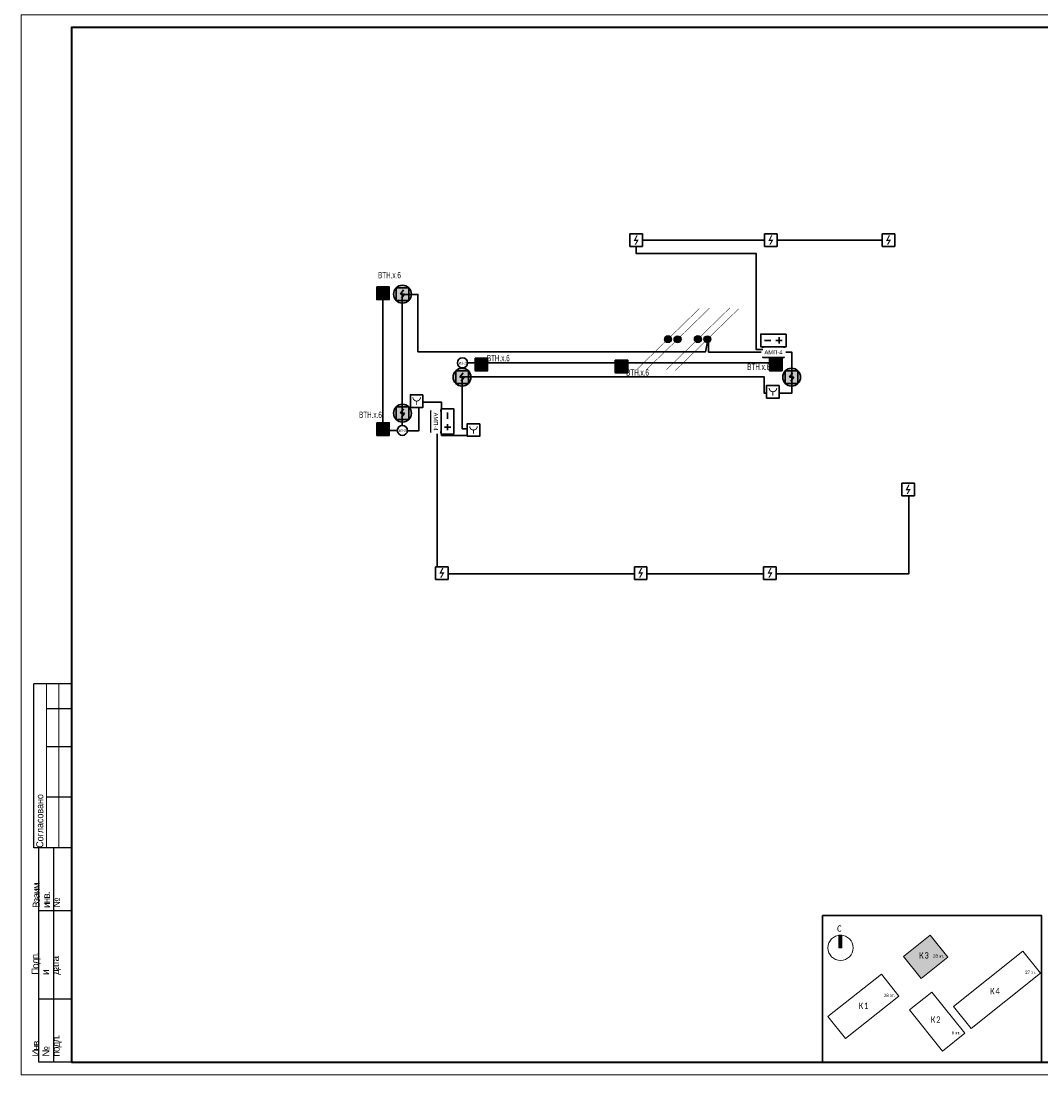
# Model space of a CAD drawing. Header units: millimetres. Extents: x -195178 to 1761886, y 140622 to 301105.
# Tile 40 of 131: x 299424 to 339805, y 182305 to 224055. Entities that reach past the tile are written whole.
import ezdxf
from ezdxf.enums import TextEntityAlignment as Align

# ---------------------------------------------------------------- set-up
doc = ezdxf.new("R2010")
doc.units = ezdxf.units.MM
doc.set_wipeout_variables(frame=1)
doc.linetypes.add('CONTINOUS', pattern=[0])
doc.layers.get('Defpoints').update_dxf_attribs({"color": 252})
doc.layers.add('0_S_Grey_01', color=9, linetype='Continuous', lineweight=5, true_color=0x808080)
for name, color, linetype in [('EI_HATCH_GALV', 7, 'Continuous'), ('АПС', 5, 'Continuous'), ('ПС', 1, 'Continuous'), ('формат', 250, 'Continuous')]:
    doc.layers.add(name, color=color, linetype=linetype)
for name, color, linetype, lineweight in [('format-line3', 7, 'Continuous', 13), ('RC-Извещатели_пожарные', 1, 'Continuous', 30), ('Рамка', 7, 'Continuous', 18), ('СС-011-ПОЖ-СИГНАЛИЗАЦИЯ', 1, 'Continuous', 30), ('Типовые аннотации', 252, 'Continuous', 5), ('УГО АПС и АПЗ$0$_АПС_Оборудование', 1, 'Continuous', 30), ('УГО АПС и АПЗ$0$СС-011-ПОЖ-СИГНАЛИЗАЦИЯ', 1, 'Continuous', 30)]:
    doc.layers.add(name, color=color, linetype=linetype, lineweight=lineweight)
doc.styles.add('1111', font='ARIALN.TTF')
doc.styles.add('Arial', font='arial.ttf', dxfattribs={"width": 0.9, "height": 700})
doc.styles.add('Arial Narrow', font='ARIALN.TTF', dxfattribs={"width": 0.9, "height": 600})
doc.styles.add('Arial_2', font='arial.ttf', dxfattribs={"width": 0.9, "height": 400})
doc.styles.add('Calibri Light_10', font='calibril.ttf', dxfattribs={"height": 1})
doc.styles.add('Calibri Light_9', font='isocpeur.ttf', dxfattribs={"width": 0.8, "height": 2})
doc.styles.get("Standard").update_dxf_attribs({"font": 'isocpeur.ttf', "width": 0.9})
doc.styles.add('УГО АПС и АПЗ$0$Reserve SS', font='arial.ttf', dxfattribs={"height": 2.5})

# ---------------------------------------------------------------- blocks, each defined once
blk = doc.blocks.new('*U29')
for p, q in [((-574, 155), (-589, 155)), ((-589, 90), (-589, 155)), ((-574, 145), (-584, 145)), ((-574, 130), (-584, 130)), ((-574, 110), (-584, 110)), ((-587, 90), (-589, 90)), ((-587, 5), (-587, 90)), ((-574, 90), (-587, 90)), ((-581, 5), (-581, 90)), ((-574, 65), (-587, 65)), ((-574, 30), (-587, 30)), ((-574, 5), (-587, 5))]:
    blk.add_line(p, q)
at = {"color": 0, "lineweight": 0}
blk.add_lwpolyline([(-594, 0), (0, 0), (0, 420), (-594, 420)], close=True, dxfattribs=at)
at = {"lineweight": 40}
blk.add_lwpolyline([(-574, 5), (-5, 5), (-5, 415), (-574, 415)], close=True, dxfattribs=at)
at = {"layer": 'format-line3', "linetype": 'ByBlock'}
for p, q in [((-584, 90), (-584, 155)), ((-579, 90), (-579, 155))]:
    blk.add_line(p, q, dxfattribs=at)
at = {"style": 'Arial', "width": 0.9}
blk.add_text('Формат:', height=2.8, dxfattribs=at).set_placement((-53.97, 1.25))
at = {"char_height": 2.8, "width": 0.2, "attachment_point": 4, "rotation": 90, "line_spacing_factor": 0.857143, "style": 'Arial'}
for s, insert in [('{\\W0.45993; }Согласовано', (-586.58, 90)), ('{\\W0.62543;\\T0.75; \\W1;Взаим. инв. №}', (-584, 66.14)), ('{\\W0.5838;\\T0.8; \\W1;Подп. и дата}', (-584, 39.63)), ('{\\W0.5838;\\T0.8; \\W1;Инв. № подл.}', (-583.77, 7.25))]:
    blk.add_mtext(s, dxfattribs=dict(at, insert=insert))
at = {"style": 'Arial', "width": 0.9, "flags": 8}
blk.add_attdef('FORMAT', (-36.87, 1.26), '', height=2.8, dxfattribs=at)
blk = doc.blocks.new('0_AS_SLK8_BUG_2000 - 0_AS_SLK8_BUG_2000-4765957-Надземная часть_ Корпус 3_ План 1 этажа на отм_-1_640')
at = {"layer": 'Типовые аннотации'}
blk.add_hatch(color=256, dxfattribs=at).paths.add_polyline_path([(-64.89, 34.73), (-65.89, 34.73), (-65.89, 38.73), (-64.89, 38.73)])
at = {"layer": 'Типовые аннотации', "true_color": 0xc0c0c0}
blk.add_hatch(color=9, dxfattribs=at).paths.add_polyline_path([(-31.32, 31.77), (-39.81, 25.01), (-45.35, 31.98), (-36.87, 38.73)])
at = {"layer": '0_S_Grey_01'}
for p, q in [((-36.87, 38.73), (-45.35, 31.98)), ((-31.32, 31.77), (-36.87, 38.73)), ((-7.52, 33.66), (-29.5, 16.16)), ((-1.97, 26.7), (-7.52, 33.66)), ((-45.35, 31.98), (-39.81, 25.01)), ((-39.81, 25.01), (-31.32, 31.77)), ((-52.36, 26.4), (-69.29, 12.92)), ((-46.81, 19.44), (-52.36, 26.4)), ((-23.96, 9.19), (-1.97, 26.7)), ((-36.33, 20.72), (-43.41, 15.08)), ((-25.91, 7.64), (-36.33, 20.72)), ((-63.75, 5.95), (-46.81, 19.44)), ((-43.41, 15.08), (-32.99, 2)), ((-29.5, 16.16), (-23.96, 9.19)), ((-69.29, 12.92), (-63.75, 5.95)), ((-32.99, 2), (-25.91, 7.64))]:
    blk.add_line(p, q, dxfattribs=at)
at = {"layer": 'Типовые аннотации'}
for p, q in [((-64.89, 38.73), (-65.89, 38.73)), ((-65.89, 38.73), (-65.89, 34.73)), ((-64.89, 34.73), (-64.89, 38.73)), ((-36.87, 38.73), (-45.35, 31.98)), ((-31.32, 31.77), (-36.87, 38.73)), ((-65.89, 34.73), (-64.89, 34.73)), ((-45.35, 31.98), (-39.81, 25.01)), ((-39.81, 25.01), (-31.32, 31.77))]:
    blk.add_line(p, q, dxfattribs=at)
blk.add_circle((-65.29, 34.73), 4, dxfattribs=at)
at = {"layer": 'Типовые аннотации', "attachment_point": 1}
for s, insert, char_height, width, style in [('\\fCalibri Light|b0|i0|c204|p34|;C', (-66.38, 41.84), 2, 2.0844, 'Calibri Light_9'), ('\\fCalibri Light|b0|i0|c204|p34|;К', (-40.4, 33.34), 2, 2.0844, 'Calibri Light_9'), ('\\fCalibri Light|b0|i0|c204|p34|;3', (-38.68, 33.34), 2, 1.9241, 'Calibri Light_9'), ('28 ', (-36.05, 32.61), 1, 2.3249, 'Calibri Light_10'), ('эт', (-34.13, 32.61), 1, 1.6034, 'Calibri Light_10'), ('\\fCalibri Light|b0|i0|c204|p34|;.', (-32.81, 32.61), 1, 0.481, 'Calibri Light_10')]:
    blk.add_mtext(s, dxfattribs=dict(at, insert=insert, char_height=char_height, width=width, style=style))
at = {"layer": 'Типовые аннотации', "color": 8, "true_color": 0x808080, "attachment_point": 1}
for s, insert, char_height, width, style in [('\\fCalibri Light|b0|i0|c204|p34|;К', (-40.4, 33.34), 2, 2.0844, 'Calibri Light_9'), ('\\fCalibri Light|b0|i0|c204|p34|;3', (-38.68, 33.34), 2, 1.9241, 'Calibri Light_9'), ('28 ', (-36.05, 32.61), 1, 2.3249, 'Calibri Light_10'), ('эт', (-34.13, 32.61), 1, 1.6034, 'Calibri Light_10'), ('\\fCalibri Light|b0|i0|c204|p34|;.', (-32.81, 32.61), 1, 0.481, 'Calibri Light_10'), ('27 ', (-6.86, 27.48), 1, 2.3249, 'Calibri Light_10'), ('эт', (-4.95, 27.48), 1, 1.6034, 'Calibri Light_10'), ('\\fCalibri Light|b0|i0|c204|p34|;.', (-3.62, 27.48), 1, 0.481, 'Calibri Light_10'), ('28 ', (-51.61, 20.15), 1, 2.3249, 'Calibri Light_10'), ('\\fCalibri Light|b0|i0|c204|p34|;К', (-17.93, 22.01), 2, 2.0844, 'Calibri Light_9'), ('\\fCalibri Light|b0|i0|c204|p34|;4', (-16.21, 22.01), 2, 1.9241, 'Calibri Light_9'), ('\\fCalibri Light|b0|i0|c204|p34|;К', (-59.56, 17.39), 2, 2.0844, 'Calibri Light_9'), ('\\fCalibri Light|b0|i0|c204|p34|;1', (-57.84, 17.39), 2, 1.9241, 'Calibri Light_9'), ('эт', (-49.69, 20.15), 1, 1.6034, 'Calibri Light_10'), ('\\fCalibri Light|b0|i0|c204|p34|;.', (-48.37, 20.15), 1, 0.481, 'Calibri Light_10'), ('\\fCalibri Light|b0|i0|c204|p34|;К', (-36.69, 12.98), 2, 2.0844, 'Calibri Light_9'), ('\\fCalibri Light|b0|i0|c204|p34|;2', (-34.97, 12.98), 2, 1.9241, 'Calibri Light_9'), ('6 ', (-30.11, 8.34), 1, 1.3629, 'Calibri Light_10'), ('эт', (-28.99, 8.34), 1, 1.6034, 'Calibri Light_10'), ('\\fCalibri Light|b0|i0|c204|p34|;.', (-27.67, 8.34), 1, 0.481, 'Calibri Light_10')]:
    blk.add_mtext(s, dxfattribs=dict(at, insert=insert, char_height=char_height, width=width, style=style))
blk = doc.blocks.new('УГО АПС и АПЗ$0$Источник бесперебойного питания v4')
blk.add_wipeout([(0, 5), (10, 5), (10, 0), (0, 0)])
for p, q in [((4, 2.5), (1.5, 2.5)), ((2.75, 3.75), (2.75, 1.25)), ((8.5, 2.5), (6, 2.5))]:
    blk.add_line(p, q)
blk.add_lwpolyline([(0, 0), (10, 0), (10, 5), (0, 5)], close=True)
at = {"style": 'УГО АПС и АПЗ$0$Reserve SS', "flags": 8}
blk.add_attdef('КОЛИЧЕСТВО', (10.26, 5.28), '', height=2.5, dxfattribs=at)
blk = doc.blocks.new('АМП-4')
at = {"color": 1}
blk.add_wipeout([(349424, -74023), (349424, -73183), (349844, -73183), (349844, -74023)], dxfattribs=at)
at = {"layer": 'АПС', "color": 1, "lineweight": 30, "ltscale": 200}
blk.add_lwpolyline([(349424, -73183), (349424, -74023), (349844, -74023), (349844, -73183)], close=True, dxfattribs=at)
at = {"layer": 'АПС', "color": 0, "lineweight": 30, "ltscale": 200, "insert": (349645, -73599), "char_height": 168, "width": 801.95, "attachment_point": 5, "rotation": 90, "style": 'Arial_2', "bg_fill": 2}
blk.add_mtext('АМП-4', dxfattribs=at)
blk = doc.blocks.new('RC-UGO-IRA-01')
blk.add_wipeout([(2.5, 2.5), (2.5, -2.5), (-2.5, -2.5), (-2.5, 2.5)]).dxf.layer = 'RC-Извещатели_пожарные'
blk.add_wipeout([(-2.5, -2.5), (-2.5, 2.5), (2.5, 2.5), (2.5, -2.5)]).dxf.layer = 'RC-Извещатели_пожарные'
at = {"layer": 'RC-Извещатели_пожарные', "ltscale": 30}
blk.add_lwpolyline([(2.5, 2.5), (2.5, -2.5), (-2.5, -2.5), (-2.5, 2.5)], close=True, dxfattribs=at)
at = {"layer": 'RC-Извещатели_пожарные', "ltscale": 30, "const_width": 0.375}
blk.add_lwpolyline([(-1.5, 1.5, 1), (1.5, 1.5, 1)], format="xyb", dxfattribs=at)
blk.add_lwpolyline([(0, 0), (0, -1.5)], dxfattribs=at)
at = {"layer": 'RC-Извещатели_пожарные'}
blk.add_attdef('PSTN', text='', height=1.5, dxfattribs=at).set_placement((2.5, 2.5), align=Align.BOTTOM_CENTER)
blk = doc.blocks.new('ИП 212-45')
blk.add_wipeout([(346277, -75580), (346277, -76080), (345777, -76080), (345777, -75580)]).dxf.layer = 'RC-Извещатели_пожарные'
blk.add_wipeout([(345777, -76080), (345777, -75580), (346277, -75580), (346277, -76080)]).dxf.layer = 'RC-Извещатели_пожарные'
at = {"layer": 'RC-Извещатели_пожарные'}
blk.add_hatch(color=0, dxfattribs=at).paths.add_polyline_path([(346128, -75805), (346014, -76005), (345964, -76005), (346050, -75855), (345927, -75855), (346039, -75630), (346089, -75630), (346002, -75805)])
at = {"layer": 'RC-Извещатели_пожарные', "color": 0, "ltscale": 30}
for p, q in [((345777, -75580), (346277, -75580)), ((345777, -76080), (345777, -75580)), ((346277, -75580), (346277, -76080)), ((346277, -76080), (345777, -76080))]:
    blk.add_line(p, q, dxfattribs=at)
blk = doc.blocks.new('*U83')
h = blk.add_hatch(color=256)
edge = h.paths.add_edge_path()
edge.add_arc((0, 0), 38.7, 0, 360)
for points in [[(348, 348, 0, 50, 0), (206, 206, 5, 5, 0), (0, 0, 5, 5, 0)], [(0, 0, 0, 50, 0), (-141, -141, 5, 5, 0), (-348, -348, 5, 5, 0)]]:
    blk.add_lwpolyline(points, format="xyseb")
blk.add_circle((0, 0), 38.7)
blk = doc.blocks.new('*U80')
h = blk.add_hatch(color=256)
edge = h.paths.add_edge_path()
edge.add_arc((0, 0), 38.7, 0, 360)
for points in [[(0, 0, 0, 50, 0), (141, 141, 5, 5, 0), (348, 348, 5, 5, 0)], [(-348, -348, 0, 50, 0), (-206, -206, 5, 5, 0), (0, 0, 5, 5, 0)]]:
    blk.add_lwpolyline(points, format="xyseb")
blk.add_circle((0, 0), 38.7)
blk = doc.blocks.new('*U77')
at = {"lineweight": 35, "true_color": 0xffffff}
h = blk.add_hatch(color=7, dxfattribs=at)
h.dxf.hatch_style = 1
h.paths.add_polyline_path([(0, 500), (0, 0), (500, 0), (500, 500)])
at = {"color": 1, "linetype": 'ByBlock', "lineweight": -2}
for p, q in [((289, 426), (167, 250)), ((167, 250), (333, 250)), ((333, 250), (219, 86))]:
    blk.add_line(p, q, dxfattribs=at)
at = {"color": 1, "linetype": 'ByBlock', "lineweight": -2, "ltscale": 0.1}
blk.add_lwpolyline([(0, 500), (500, 500), (500, 0), (0, 0)], close=True, dxfattribs=at)
at = {"color": 0, "linetype": 'ByBlock', "lineweight": -2, "style": '1111', "flags": 1}
for tag, p in [('NAME_DEVICE', (-64, -421)), ('NUM_POM', (-82, -847))]:
    blk.add_attdef(tag, p, '', height=125, dxfattribs=at)
at = {"color": 0, "linetype": 'ByBlock', "lineweight": -2, "style": '1111'}
blk.add_attdef('INDEX', (-63, -235), '', height=125, dxfattribs=at)
at = {"color": 0, "linetype": 'ByBlock', "lineweight": -2, "style": '1111', "width": 0.7}
blk.add_attdef('NUM_DEVICE', (-64, -630), '', height=125, dxfattribs=at)
blk = doc.blocks.new('ИП в подвесном потолке')
at = {"layer": 'EI_HATCH_GALV', "lineweight": 30, "true_color": 0xffffff}
h = blk.add_hatch(color=7, dxfattribs=at)
h.dxf.hatch_style = 1
edge = h.paths.add_edge_path()
edge.add_arc((494584, -66648), 354, 0, 360)
at = {"color": 1, "linetype": 'ByBlock', "lineweight": -2}
for p, q in [((494624, -66471), (494501, -66648)), ((494501, -66648), (494667, -66648)), ((494667, -66648), (494553, -66811))]:
    blk.add_line(p, q, dxfattribs=at)
at = {"color": 1, "linetype": 'ByBlock', "lineweight": -2, "ltscale": 0.1}
blk.add_lwpolyline([(494334, -66398), (494834, -66398), (494834, -66898), (494334, -66898)], close=True, dxfattribs=at)
at = {"layer": 'СС-011-ПОЖ-СИГНАЛИЗАЦИЯ', "lineweight": 30}
blk.add_circle((494584, -66648), 354, dxfattribs=at)
blk = doc.blocks.new('УГО АПС и АПЗ$0$A$C0ED213A1')
blk.add_wipeout([(-200, 0), (0, -200), (200, 0), (0, 200)])
blk.add_circle((0, 0), 200)
at = {"layer": 'УГО АПС и АПЗ$0$СС-011-ПОЖ-СИГНАЛИЗАЦИЯ', "color": 1, "style": 'Arial Narrow', "width": 0.9}
blk.add_text('ИЗ-2О', height=100, dxfattribs=at).set_placement((-145, -58))

msp = doc.modelspace()

# ---------------------------------------------------------------- linework, layer by layer
at = {"layer": 'Defpoints', "color": 3, "lineweight": 30}
msp.add_lwpolyline([(331161, 188616), (339824, 188627), (339824, 182805), (331161, 182794)], close=True, dxfattribs=at)
at = {"layer": 'Рамка'}
msp.add_lwpolyline([(301424, 182805), (358324, 182805), (358324, 223805), (301424, 223805)], close=True, dxfattribs=at)
at = {"layer": 'СС-011-ПОЖ-СИГНАЛИЗАЦИЯ', "color": 1, "lineweight": 30, "ltscale": 100}
for points in [[(314322, 207829), (313752, 207829), (313752, 213020)], [(316896, 210300), (316896, 210510), (329054, 210510)]]:
    msp.add_lwpolyline(points, dxfattribs=at)
at = {"layer": 'СС-011-ПОЖ-СИГНАЛИЗАЦИЯ', "lineweight": 30, "ltscale": 100}
msp.add_lwpolyline([(326645, 211418), (326645, 210944), (329940, 210944), (329940, 209308), (328850, 209308), (328850, 209959), (316891, 209959), (316891, 207900), (317303, 207900), (317303, 207642), (316368, 207642), (316368, 207642), (316072, 207642), (316072, 208953), (315177, 208953), (315177, 207822), (314507, 207822), (314507, 213223), (315138, 213223), (315138, 210952), (319370, 210952), (319370, 210952), (323744, 210952), (323961, 210952), (326530, 210952), (326611, 211418)], dxfattribs=at)

# ---------------------------------------------------------------- block references
at = {"xscale": 3.600000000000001, "yscale": 3.600000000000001, "zscale": 3.600000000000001, "rotation": 359.2880171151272}
for name, p in [('*U83', (325040, 211456)), ('*U80', (325417, 211448)), ('*U80', (326223, 211456)), ('*U83', (326599, 211448))]:
    msp.add_blockref(name, p, dxfattribs=at)
at = {"layer": 'ПС', "color": 7, "linetype": 'CONTINOUS', "lineweight": 30, "ltscale": 100}
ref = msp.add_blockref('*U77', (313504, 213020), dxfattribs=dict(at, xscale=1.000736, yscale=1.000736, zscale=1.000736))
ref.add_attrib('NUM_DEVICE', 'BTH.x.6', dxfattribs={"layer": '0', "color": 0, "linetype": 'ByBlock', "lineweight": -2, "ltscale": 100, "height": 250.2, "style": '1111', "width": 0.7}).set_placement((314010, 213866), align=Align.CENTER)
ref = msp.add_blockref('*U77', (317398, 210204), dxfattribs=dict(at, xscale=1.000736, yscale=1.000736, zscale=1.000736))
ref.add_attrib('NUM_DEVICE', 'BTH.x.6', dxfattribs={"layer": '0', "color": 0, "linetype": 'ByBlock', "lineweight": -2, "ltscale": 100, "height": 250.2, "style": '1111', "width": 0.7}).set_placement((318320, 210579), align=Align.CENTER)
ref = msp.add_blockref('*U77', (322946, 210123), dxfattribs=dict(at, xscale=1.000736, yscale=1.000736, zscale=1.000736))
ref.add_attrib('NUM_DEVICE', 'BTH.x.6', dxfattribs={"layer": '0', "color": 0, "linetype": 'ByBlock', "lineweight": -2, "ltscale": 100, "height": 250.2, "style": '1111', "width": 0.7}).set_placement((323833, 210007), align=Align.CENTER)
ref = msp.add_blockref('*U77', (313504, 207640), dxfattribs=dict(at, xscale=1.000736, yscale=1.000736, zscale=1.000736))
ref.add_attrib('NUM_DEVICE', 'BTH.x.6', dxfattribs={"layer": '0', "color": 0, "linetype": 'ByBlock', "lineweight": -2, "ltscale": 100, "height": 250.2, "style": '1111', "width": 0.7}).set_placement((313257, 208332), align=Align.CENTER)
at = {"layer": 'СС-011-ПОЖ-СИГНАЛИЗАЦИЯ', "lineweight": 30}
for p in [(-180060, 279884), (-177699, 276595)]:
    msp.add_blockref('ИП в подвесном потолке', p, dxfattribs=at)
at = {"layer": 'Типовые аннотации', "xscale": 125, "yscale": 125, "zscale": 125}
msp.add_blockref('0_AS_SLK8_BUG_2000 - 0_AS_SLK8_BUG_2000-4765957-Надземная часть_ Корпус 3_ План 1 этажа на отм_-1_640', (340034, 182999), dxfattribs=at)
at = {"layer": 'формат', "xscale": 100, "yscale": 100, "zscale": 100}
msp.add_blockref('*U29', (358824, 182305), dxfattribs=at).add_auto_attribs({'FORMAT': 'А2'})

# ---------------------------------------------------------------- next in the draw order: block references
at = {"layer": 'RC-Извещатели_пожарные', "rotation": 359.9525678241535}
for p, xscale, yscale, zscale in [((329194, 209371), 99.99999999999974, 99.99999999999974, 99.99999999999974), ((315088, 209001), 99.99999999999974, 99.99999999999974, 99.99999999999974), ((317338, 207855), 99.99999999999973, 99.99999999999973, 99.99999999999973)]:
    msp.add_blockref('RC-UGO-IRA-01', p, dxfattribs=dict(at, xscale=xscale, yscale=yscale, zscale=zscale))
at = {"layer": 'СС-011-ПОЖ-СИГНАЛИЗАЦИЯ', "color": 0, "lineweight": 30}
for p in [(-22245, 291202), (-16914, 291202), (-12256, 291202)]:
    msp.add_blockref('ИП 212-45', p, dxfattribs=at)
at = {"layer": 'УГО АПС и АПЗ$0$_АПС_Оборудование', "color": 252, "xscale": 100, "yscale": 100, "zscale": 100, "rotation": 180}
msp.add_blockref('УГО АПС и АПЗ$0$Источник бесперебойного питания v4', (329713, 211652), dxfattribs=at)
at = {"layer": 'УГО АПС и АПЗ$0$_АПС_Оборудование'}
msp.add_blockref('УГО АПС и АПЗ$0$A$C0ED213A1', (316901, 210513), dxfattribs=at)

# ---------------------------------------------------------------- next in the draw order: linework, layer by layer
at = {"layer": 'СС-011-ПОЖ-СИГНАЛИЗАЦИЯ', "lineweight": 30, "ltscale": 100}
for points in [[(324032, 215371), (328863, 215371)], [(329363, 215371), (333521, 215371)], [(315895, 207772), (315895, 202152), (334573, 202152), (334573, 205241)]]:
    msp.add_lwpolyline(points, dxfattribs=at)

# ---------------------------------------------------------------- next in the draw order: block references
at = {"layer": 'СС-011-ПОЖ-СИГНАЛИЗАЦИЯ', "lineweight": 30, "rotation": 270}
msp.add_blockref('АМП-4', (402816, 560576), dxfattribs=at)
at = {"layer": 'СС-011-ПОЖ-СИГНАЛИЗАЦИЯ', "lineweight": 30}
for p in [(-164649, 276595), (-180060, 275167)]:
    msp.add_blockref('ИП в подвесном потолке', p, dxfattribs=at)

# ---------------------------------------------------------------- next in the draw order: linework, layer by layer
at = {"layer": 'СС-011-ПОЖ-СИГНАЛИЗАЦИЯ', "lineweight": 30, "ltscale": 100}
msp.add_lwpolyline([(328793, 211047), (328525, 211047), (328525, 214850), (323777, 214850), (323777, 215121)], dxfattribs=at)

# ---------------------------------------------------------------- next in the draw order: block references
at = {"layer": 'ПС', "color": 7, "linetype": 'CONTINOUS', "lineweight": 30, "ltscale": 100}
ref = msp.add_blockref('*U77', (329054, 210204), dxfattribs=dict(at, xscale=1.000736, yscale=1.000736, zscale=1.000736))
ref.add_attrib('NUM_DEVICE', 'BTH.x.6', dxfattribs={"layer": '0', "color": 0, "linetype": 'ByBlock', "lineweight": -2, "ltscale": 100, "height": 250.2, "style": '1111', "width": 0.7}).set_placement((328631, 210231), align=Align.CENTER)
at = {"layer": 'СС-011-ПОЖ-СИГНАЛИЗАЦИЯ', "color": 0, "lineweight": 30}
for p in [(-11480, 281322), (-29943, 278015), (-22070, 278015), (-16951, 278015)]:
    msp.add_blockref('ИП 212-45', p, dxfattribs=at)
at = {"layer": 'УГО АПС и АПЗ$0$_АПС_Оборудование', "color": 252, "xscale": 100, "yscale": 100, "zscale": 100, "rotation": 89.99999999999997}
msp.add_blockref('УГО АПС и АПЗ$0$Источник бесперебойного питания v4', (316563, 207692), dxfattribs=at)
at = {"layer": 'УГО АПС и АПЗ$0$_АПС_Оборудование'}
msp.add_blockref('УГО АПС и АПЗ$0$A$C0ED213A1', (314521, 207839), dxfattribs=at)

# ---------------------------------------------------------------- next in the draw order: block references
at = {"layer": 'СС-011-ПОЖ-СИГНАЛИЗАЦИЯ', "lineweight": 30, "rotation": 180}
msp.add_blockref('АМП-4', (665487, 134589), dxfattribs=at)

doc.saveas('drawing.dxf')
